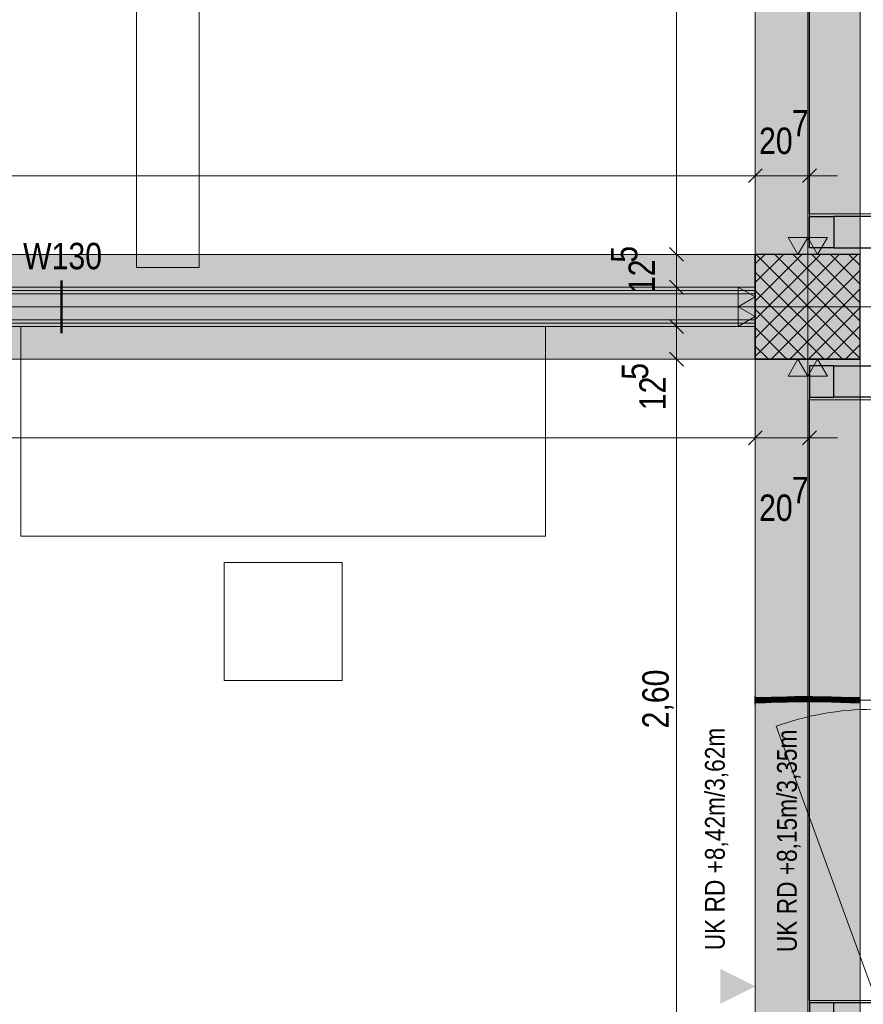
# Model space of a CAD drawing. Extents: x -620 to 3480, y 62 to 1107.
# Tile 111 of 244: x -60 to 5, y 548 to 623. Entities that reach past the tile are written whole.
import ezdxf
from ezdxf.lldxf.tags import DXFTag

# ---------------------------------------------------------------- set-up
doc = ezdxf.new("R2010")
doc.units = 0
doc.layers.get('0').update_dxf_attribs({"lineweight": 35})
for name, color, linetype, lineweight, true_color in [('00 -Bauelemente -Dämmung innen', 7, 'Continuous', 9, 0xff7fe6), ('00 -Bauelemente -Gipskarton', 7, 'Continuous', 9, 0xff7fe6), ('00_Beschriftung UZ', 3, 'Continuous', 13, 0x00ff00), ('30 -33 Aussenwände- 3 Aussenstützen', 7, 'Continuous', 50, 0x0000dd), ('30 -33 Aussenwände- 7 Fassade_ Elemente', 7, 'Continuous', 9, 0x00aacc), ('30 -34 Innenwände- 2 nichttragend', 7, 'Continuous', 18, 0xff7fe6), ('30 -35 Decken- 1 Konstruktion-Träger- Stahlbeton', 7, 'grob-A06G9GKW8I', 13, 0x33aa00), ('60- 61 allgemeine Ausstattung- 1 Möbel', 7, 'Continuous', 9, 0x00cccc), ('70 -72 Beschriftung- 2 Beschriftung Bauteile', 7, 'Continuous', 9, 0x9999ff), ('70 -76 Bemaßung- 2 Allgemein', 9, 'Continuous', 5, 0x808080), ('E_Leerrohr 20', 7, 'Continuous', 13, 0xcc0099), ('E_Leerrohr 20-Shading', 7, 'Continuous', 13, 0xcc0099)]:
    doc.layers.add(name, color=color, linetype=linetype, lineweight=lineweight, true_color=true_color)
for name, color, linetype, lineweight in [('30 -35 Decken- 1 Konstruktion-Träger- Stahl Hohlprofil', 7, 'grob-A06G9GKW8I', 9), ('70 -71 Achsen- 1 Gebäudeachsen', 7, 'STRICHPUNKT2-A06G9GKV8I', 18), ('70 -75 Raumstempel- 3 Wandstempel', 7, 'Continuous', 50)]:
    doc.layers.add(name, color=color, linetype=linetype, lineweight=lineweight)
doc.layers.add('iwb_Schraffur_Unterzug', color=7, linetype='Continuous', lineweight=5, true_color=0xffffcc, plot=False)
doc.styles.get("Standard").update_dxf_attribs({"font": 'ARIALN.TTF'})
tags = doc.linetypes.add('grob-A06G9GKW8I', pattern=[14, 3, -8, 3]).pattern_tags.tags
tags[8:9] = [DXFTag(74, 4), DXFTag(75, 0), DXFTag(340, '0'), DXFTag(46, 0.0), DXFTag(50, 0.0), DXFTag(44, 0.0), DXFTag(45, 0.0)]
tags[6:7] = [DXFTag(74, 4), DXFTag(75, 0), DXFTag(340, '0'), DXFTag(46, 0.0), DXFTag(50, 0.0), DXFTag(44, 0.0), DXFTag(45, 0.0)]
tags[4:5] = [DXFTag(74, 4), DXFTag(75, 0), DXFTag(340, '0'), DXFTag(46, 0.0), DXFTag(50, 0.0), DXFTag(44, 0.0), DXFTag(45, 0.0)]
tags = doc.linetypes.add('STRICHPUNKT2', pattern=[12.7, 6.35, -3.175, 0, -3.175]).pattern_tags.tags
tags[10:11] = [DXFTag(74, 4), DXFTag(75, 0), DXFTag(340, '0'), DXFTag(46, 0.0), DXFTag(50, 0.0), DXFTag(44, 0.0), DXFTag(45, 0.0)]
tags[8:9] = [DXFTag(74, 4), DXFTag(75, 0), DXFTag(340, '0'), DXFTag(46, 0.0), DXFTag(50, 0.0), DXFTag(44, 0.0), DXFTag(45, 0.0)]
tags[6:7] = [DXFTag(74, 4), DXFTag(75, 0), DXFTag(340, '0'), DXFTag(46, 0.0), DXFTag(50, 0.0), DXFTag(44, 0.0), DXFTag(45, 0.0)]
tags[4:5] = [DXFTag(74, 4), DXFTag(75, 0), DXFTag(340, '0'), DXFTag(46, 0.0), DXFTag(50, 0.0), DXFTag(44, 0.0), DXFTag(45, 0.0)]
tags = doc.linetypes.add('STRICHPUNKT2-A06G9GKV8I', pattern=[12.7, 6.35, -3.175, 0, -3.175]).pattern_tags.tags
tags[10:11] = [DXFTag(74, 4), DXFTag(75, 0), DXFTag(340, '0'), DXFTag(46, 0.0), DXFTag(50, 0.0), DXFTag(44, 0.0), DXFTag(45, 0.0)]
tags[8:9] = [DXFTag(74, 4), DXFTag(75, 0), DXFTag(340, '0'), DXFTag(46, 0.0), DXFTag(50, 0.0), DXFTag(44, 0.0), DXFTag(45, 0.0)]
tags[6:7] = [DXFTag(74, 4), DXFTag(75, 0), DXFTag(340, '0'), DXFTag(46, 0.0), DXFTag(50, 0.0), DXFTag(44, 0.0), DXFTag(45, 0.0)]
tags[4:5] = [DXFTag(74, 4), DXFTag(75, 0), DXFTag(340, '0'), DXFTag(46, 0.0), DXFTag(50, 0.0), DXFTag(44, 0.0), DXFTag(45, 0.0)]

# ---------------------------------------------------------------- blocks, each defined once
blk = doc.blocks.new('Shading-A06G9GGT8I', base_point=(0.849, 570.882))
at = {"layer": 'E_Leerrohr 20-Shading', "color": 223, "true_color": 0xc67fb4}
for points in [[(-2.919, 571.105), (-2.92, 571.162), (-3.525, 571.102), (-3.525, 571.157)], [(-3.525, 571.099), (-2.919, 571.104), (-3.525, 571.102), (-2.919, 571.105)], [(-3.525, 570.757), (-2.914, 570.766), (-3.525, 570.816), (-2.914, 570.821)], [(-3.525, 570.757), (-2.914, 570.762), (-2.914, 570.766)], [(-2.312, 571.117), (-2.313, 571.176), (-2.919, 571.105), (-2.92, 571.162)], [(-2.919, 571.104), (-2.312, 571.117), (-2.919, 571.105), (-2.312, 571.117)], [(-2.303, 570.789), (-2.304, 570.834), (-2.914, 570.766), (-2.914, 570.821)], [(-2.914, 570.762), (-2.303, 570.776), (-2.914, 570.766), (-2.303, 570.789)], [(-1.704, 571.135), (-1.705, 571.193), (-2.312, 571.117), (-2.313, 571.176)], [(-1.694, 570.819), (-1.695, 570.852), (-2.303, 570.789), (-2.304, 570.834)], [(-2.303, 570.776), (-1.694, 570.793), (-2.303, 570.789), (-1.694, 570.819)], [(-1.705, 571.193), (-1.704, 571.135), (-1.264, 571.206), (-1.264, 571.19)], [(-1.264, 571.19), (-1.704, 571.135), (-1.264, 571.149), (-1.333, 571.146)], [(-1.694, 570.819), (-1.261, 570.841), (-1.695, 570.852), (-1.261, 570.865)], [(-1.694, 570.819), (-1.694, 570.793), (-1.261, 570.841), (-1.261, 570.806)], [(-1.333, 571.146), (-1.095, 571.153), (-1.095, 571.158)], [(-1.264, 571.19), (-1.096, 571.211), (-1.264, 571.206)], [(-1.096, 571.211), (-1.264, 571.19), (-1.095, 571.158), (-1.264, 571.149)], [(-1.261, 570.841), (-1.087, 570.85), (-1.261, 570.865), (-1.087, 570.87)], [(-1.261, 570.806), (-1.086, 570.811), (-1.261, 570.841), (-1.087, 570.85)], [(-0.485, 571.183), (-0.486, 571.226), (-1.095, 571.158), (-1.096, 571.211)], [(-1.095, 571.153), (-0.485, 571.168), (-1.095, 571.158), (-0.485, 571.183)], [(-0.48, 570.875), (-0.48, 570.885), (-1.087, 570.85), (-1.087, 570.87)], [(-1.086, 570.811), (-0.479, 570.826), (-1.087, 570.85), (-0.48, 570.875)], [(0.125, 571.197), (0.125, 571.234), (-0.485, 571.183), (-0.486, 571.226)], [(-0.485, 571.168), (0.126, 571.176), (-0.485, 571.183), (0.125, 571.197)], [(0.127, 570.89), (0.127, 570.893), (-0.48, 570.884), (-0.48, 570.885)], [(-0.48, 570.875), (0.127, 570.889), (-0.48, 570.884), (0.127, 570.89)], [(-0.479, 570.826), (0.127, 570.834), (-0.48, 570.875), (0.127, 570.889)], [(0.125, 571.197), (0.492, 571.194), (0.125, 571.234), (0.492, 571.233)], [(0.126, 571.176), (0.852, 571.172), (0.125, 571.197), (0.853, 571.191)], [(0.127, 570.893), (0.127, 570.89), (0.295, 570.891), (0.186, 570.89)], [(0.324, 570.892), (0.127, 570.893), (0.295, 570.891)], [(0.127, 570.89), (0.127, 570.889), (0.186, 570.89)], [(0.486, 570.886), (0.186, 570.89), (0.486, 570.886), (0.127, 570.889)], [(0.486, 570.886), (0.127, 570.889), (0.486, 570.885)], [(0.486, 570.885), (0.127, 570.889), (0.485, 570.833), (0.127, 570.834)], [(0.186, 570.89), (0.486, 570.887), (0.407, 570.891), (0.486, 570.889)], [(0.186, 570.89), (0.407, 570.891), (0.295, 570.891)], [(0.486, 570.887), (0.186, 570.89), (0.486, 570.886)], [(0.407, 570.891), (0.324, 570.892), (0.295, 570.891)], [(0.702, 570.888), (0.324, 570.892), (0.407, 570.891)], [(0.849, 570.887), (0.849, 570.89), (0.324, 570.892)], [(0.486, 570.89), (0.407, 570.891), (0.486, 570.889)], [(0.849, 570.882), (0.486, 570.885), (0.848, 570.831), (0.485, 570.833)], [(0.849, 570.883), (0.486, 570.89), (0.486, 570.889)], [(0.849, 570.883), (0.849, 570.887), (0.486, 570.89), (0.702, 570.888)], [(0.486, 570.887), (0.849, 570.883), (0.486, 570.889)], [(0.559, 570.885), (0.849, 570.883), (0.486, 570.886), (0.486, 570.887)], [(0.559, 570.885), (0.486, 570.886), (0.849, 570.882), (0.486, 570.885)], [(0.559, 570.885), (0.486, 570.886), (0.486, 570.886)], [(0.492, 571.194), (0.853, 571.191), (0.492, 571.233), (0.853, 571.231)], [(0.849, 570.882), (0.849, 570.883), (0.559, 570.885)], [(0.849, 570.882), (0.848, 570.831), (1.572, 570.86), (1.571, 570.817)], [(0.849, 570.887), (1.572, 570.867), (0.849, 570.89), (1.572, 570.874)], [(1.572, 570.874), (1.572, 570.876), (0.849, 570.89)], [(0.849, 570.887), (0.849, 570.883), (1.572, 570.861), (1.177, 570.873)], [(0.849, 570.887), (1.572, 570.861), (1.572, 570.867)], [(0.849, 570.883), (0.849, 570.882), (1.177, 570.873)], [(0.849, 570.882), (1.572, 570.86), (1.177, 570.873)], [(0.852, 571.172), (1.579, 571.159), (0.853, 571.191), (1.579, 571.168)], [(1.579, 571.168), (1.58, 571.217), (0.853, 571.191), (0.853, 571.231)], [(1.177, 570.873), (1.572, 570.86), (1.572, 570.861)], [(1.572, 570.86), (1.571, 570.817), (1.866, 570.847)], [(1.866, 570.847), (1.571, 570.817), (2.296, 570.828), (2.295, 570.798)], [(1.572, 570.874), (2.002, 570.861), (1.572, 570.876), (2.029, 570.863)], [(2.029, 570.863), (2.035, 570.864), (1.572, 570.876)], [(1.935, 570.854), (2.002, 570.861), (1.572, 570.867), (1.572, 570.874)], [(1.935, 570.854), (1.572, 570.867), (1.891, 570.849), (1.572, 570.861)], [(1.572, 570.861), (1.572, 570.86), (1.891, 570.849), (1.866, 570.847)], [(1.579, 571.168), (1.709, 571.162), (1.58, 571.217), (2.03, 571.153)], [(1.579, 571.159), (2.078, 571.146), (1.579, 571.168)], [(1.58, 571.217), (2.03, 571.153), (2.306, 571.198), (2.304, 571.144)], [(2.03, 571.153), (1.709, 571.162), (2.068, 571.147), (2.014, 571.149)], [(1.891, 570.849), (1.866, 570.847), (2.296, 570.834), (2.296, 570.828)], [(2.296, 570.841), (1.935, 570.854), (2.296, 570.834), (1.891, 570.849)], [(2.296, 570.841), (2.296, 570.852), (1.935, 570.854), (2.002, 570.861)], [(2.002, 570.861), (2.163, 570.86), (2.029, 570.863)], [(2.002, 570.861), (2.296, 570.852), (2.163, 570.86), (2.296, 570.855)], [(2.014, 571.149), (2.078, 571.146), (2.068, 571.147)], [(2.163, 570.86), (2.035, 570.864), (2.029, 570.863)], [(2.304, 571.144), (2.03, 571.153), (2.304, 571.141), (2.068, 571.147)], [(2.296, 570.855), (2.296, 570.857), (2.035, 570.864)], [(2.068, 571.147), (2.078, 571.146), (2.304, 571.141), (2.304, 571.14)], [(2.296, 570.828), (2.295, 570.798), (3.021, 570.794), (3.02, 570.779)], [(3.021, 570.83), (3.022, 570.837), (2.296, 570.855), (2.296, 570.857)], [(3.021, 570.828), (3.021, 570.83), (2.296, 570.852), (2.296, 570.855)], [(3.021, 570.814), (3.021, 570.828), (2.296, 570.841), (2.296, 570.852)], [(3.021, 570.814), (2.296, 570.841), (3.021, 570.806), (2.296, 570.834)], [(2.296, 570.834), (2.296, 570.828), (3.021, 570.806), (3.021, 570.794)], [(3.029, 571.122), (3.03, 571.179), (2.304, 571.144), (2.306, 571.198)], [(2.304, 571.144), (2.304, 571.141), (3.029, 571.122), (3.028, 571.12)], [(2.304, 571.141), (2.304, 571.14), (3.028, 571.12)], [(3.021, 570.794), (3.02, 570.779), (3.747, 570.768), (3.747, 570.763)], [(3.748, 570.81), (3.748, 570.822), (3.021, 570.83), (3.022, 570.837)], [(3.611, 570.814), (3.021, 570.83), (3.021, 570.828)], [(3.747, 570.792), (3.021, 570.828), (3.021, 570.814)], [(3.747, 570.792), (3.748, 570.81), (3.021, 570.828), (3.611, 570.814)], [(3.747, 570.792), (3.021, 570.814), (3.747, 570.783), (3.021, 570.806)], [(3.021, 570.806), (3.021, 570.794), (3.747, 570.783), (3.747, 570.768)], [(3.028, 571.12), (3.752, 571.105), (3.029, 571.122)], [(3.752, 571.105), (3.753, 571.163), (3.029, 571.122), (3.03, 571.179)], [(4.475, 570.801), (3.748, 570.81), (4.475, 570.781), (3.747, 570.792)], [(4.475, 570.781), (3.747, 570.792), (4.475, 570.771), (3.747, 570.783)], [(3.747, 570.783), (3.747, 570.768), (4.475, 570.771), (4.475, 570.757)], [(3.747, 570.768), (3.747, 570.763), (4.475, 570.757)], [(4.475, 570.801), (4.475, 570.816), (3.748, 570.81), (3.748, 570.822)], [(4.475, 571.099), (4.475, 571.157), (3.752, 571.105), (3.753, 571.163)]]:
    blk.add_solid(points, dxfattribs=at)
at = {"layer": 'E_Leerrohr 20-Shading', "color": 231, "true_color": 0xe17fc9}
for points in [[(-2.917, 570.962), (-2.919, 571.104), (-3.525, 570.957), (-3.525, 571.099)], [(-2.917, 570.959), (-2.917, 570.962), (-3.525, 570.957)], [(-3.525, 570.816), (-2.914, 570.821), (-3.525, 570.957), (-2.917, 570.959)], [(-2.311, 571.107), (-2.312, 571.117), (-2.919, 571.104)], [(-2.917, 570.962), (-2.308, 570.976), (-2.919, 571.104), (-2.311, 571.107)], [(-2.308, 570.963), (-2.308, 570.976), (-2.917, 570.959), (-2.917, 570.962)], [(-2.917, 570.959), (-2.916, 570.953), (-2.308, 570.963), (-2.307, 570.944)], [(-2.916, 570.953), (-2.914, 570.821), (-2.307, 570.944), (-2.304, 570.834)], [(-1.699, 570.993), (-1.704, 571.135), (-2.308, 570.976), (-2.312, 571.117)], [(-1.699, 570.968), (-1.699, 570.993), (-2.308, 570.963), (-2.308, 570.976)], [(-2.308, 570.963), (-2.307, 570.944), (-1.699, 570.968), (-1.698, 570.932)], [(-2.307, 570.944), (-2.304, 570.834), (-1.698, 570.932), (-1.695, 570.852)], [(-1.699, 570.993), (-1.333, 571.146), (-1.704, 571.135)], [(-1.333, 571.146), (-1.699, 570.993), (-1.264, 571.144), (-1.262, 571.006)], [(-1.699, 570.968), (-1.09, 570.973), (-1.262, 571.006), (-1.091, 571.008)], [(-1.699, 570.968), (-1.262, 571.006), (-1.699, 570.993)], [(-1.699, 570.968), (-1.698, 570.932), (-1.09, 570.973), (-1.088, 570.919)], [(-1.698, 570.932), (-1.695, 570.852), (-1.088, 570.919), (-1.087, 570.87)], [(-1.094, 571.141), (-1.095, 571.153), (-1.333, 571.146)], [(-1.262, 571.006), (-1.091, 571.011), (-1.264, 571.144), (-1.094, 571.141)], [(-1.091, 571.008), (-1.091, 571.011), (-1.262, 571.006)], [(-0.484, 571.13), (-0.485, 571.168), (-1.094, 571.141), (-1.095, 571.153)], [(-1.094, 571.141), (-1.091, 571.011), (-0.484, 571.13), (-0.482, 571.028)], [(-1.091, 571.011), (-0.482, 571.026), (-0.482, 571.028)], [(-0.482, 571.013), (-0.482, 571.026), (-1.091, 571.008), (-1.091, 571.011)], [(-1.09, 570.973), (-0.482, 570.977), (-1.091, 571.008), (-0.482, 571.013)], [(-1.09, 570.973), (-1.088, 570.919), (-0.482, 570.977), (-0.48, 570.908)], [(-1.088, 570.919), (-1.087, 570.87), (-0.48, 570.908), (-0.48, 570.885)], [(0.126, 571.125), (0.126, 571.176), (-0.484, 571.13), (-0.485, 571.168)], [(-0.484, 571.13), (-0.482, 571.028), (0.126, 571.125), (0.126, 571.041)], [(0.126, 571.041), (-0.482, 571.028), (0.126, 571.038), (-0.482, 571.026)], [(-0.482, 571.026), (0.126, 571.034), (0.126, 571.038)], [(0.126, 571.014), (0.126, 571.034), (-0.482, 571.013), (-0.482, 571.026)], [(-0.482, 570.977), (0.126, 570.98), (-0.482, 571.013), (0.126, 571.014)], [(0.126, 570.98), (-0.482, 570.977), (0.127, 570.905), (-0.48, 570.921)], [(-0.48, 570.921), (-0.48, 570.908), (0.127, 570.905), (0.127, 570.903)], [(-0.48, 570.908), (-0.48, 570.885), (0.127, 570.903), (0.127, 570.893)], [(0.852, 571.127), (0.852, 571.172), (0.126, 571.125), (0.126, 571.176)], [(0.49, 571.126), (0.126, 571.125), (0.489, 571.045), (0.126, 571.041)], [(0.489, 571.041), (0.489, 571.045), (0.126, 571.038), (0.126, 571.041)], [(0.489, 571.033), (0.489, 571.041), (0.126, 571.034), (0.126, 571.038)], [(0.126, 571.014), (0.489, 571.033), (0.126, 571.034)], [(0.126, 571.014), (0.851, 571.01), (0.489, 571.033), (0.851, 571.028)], [(0.126, 571.014), (0.126, 570.98), (0.323, 571.013), (0.323, 570.979)], [(0.324, 570.903), (0.323, 570.979), (0.127, 570.905), (0.126, 570.98)], [(0.324, 570.903), (0.127, 570.905), (0.231, 570.903)], [(0.127, 570.905), (0.127, 570.903), (0.231, 570.903)], [(0.324, 570.903), (0.127, 570.903), (0.324, 570.892), (0.127, 570.893)], [(0.323, 570.979), (0.85, 570.979), (0.323, 571.013), (0.851, 571.01)], [(0.85, 570.979), (0.323, 570.979), (0.849, 570.905), (0.324, 570.903)], [(0.849, 570.905), (0.324, 570.903), (0.849, 570.89), (0.324, 570.892)], [(0.852, 571.127), (0.49, 571.126), (0.851, 571.05), (0.489, 571.045)], [(0.851, 571.05), (0.489, 571.045), (0.851, 571.031), (0.489, 571.033)], [(0.851, 571.028), (0.851, 571.031), (0.489, 571.033)], [(0.85, 570.979), (0.849, 570.905), (1.575, 570.975), (1.573, 570.914)], [(0.849, 570.905), (0.849, 570.89), (1.573, 570.914), (1.572, 570.876)], [(0.85, 570.979), (1.575, 570.975), (0.851, 571.01), (1.575, 571)], [(0.852, 571.127), (0.851, 571.05), (1.578, 571.136), (1.576, 571.054)], [(1.576, 571.054), (0.851, 571.05), (1.576, 571.023), (0.851, 571.031)], [(0.851, 571.031), (1.575, 571.017), (1.576, 571.023)], [(1.575, 571.013), (1.575, 571.017), (0.851, 571.028), (0.851, 571.031)], [(0.851, 571.01), (1.575, 571), (0.851, 571.028), (1.575, 571.013)], [(1.578, 571.136), (1.579, 571.159), (0.852, 571.127), (0.852, 571.172)], [(1.573, 570.914), (1.572, 570.876), (2.035, 570.923), (2.035, 570.864)], [(2.036, 570.971), (1.575, 570.975), (2.035, 570.923), (1.573, 570.914)], [(1.576, 571.023), (1.575, 571.017), (1.595, 571.022)], [(1.575, 571.017), (2.3, 571.003), (1.595, 571.022), (2.287, 571.012)], [(2.036, 571.005), (1.575, 571.017), (2.036, 571.003), (1.575, 571.013)], [(2.3, 571.003), (1.575, 571.017), (2.036, 571.005)], [(1.575, 571.013), (1.575, 571), (2.036, 571.003), (2.036, 570.992)], [(1.575, 571), (1.575, 570.975), (2.036, 570.992), (2.036, 570.971)], [(1.578, 571.136), (1.576, 571.054), (2.078, 571.146), (1.72, 571.054)], [(1.72, 571.054), (1.576, 571.054), (1.595, 571.022), (1.576, 571.023)], [(2.078, 571.146), (1.579, 571.159), (1.578, 571.136)], [(2.287, 571.012), (2.219, 571.055), (1.595, 571.022), (1.72, 571.054)], [(2.219, 571.055), (2.078, 571.146), (1.72, 571.054)], [(2.036, 570.971), (2.035, 570.923), (2.299, 570.969), (2.298, 570.928)], [(2.035, 570.923), (2.035, 570.864), (2.298, 570.928), (2.296, 570.857)], [(2.036, 571.005), (2.3, 570.998), (2.3, 571.003)], [(2.036, 570.971), (2.299, 570.969), (2.036, 571.005), (2.3, 570.998)], [(2.304, 571.14), (2.078, 571.146), (2.302, 571.055), (2.219, 571.055)], [(2.302, 571.055), (2.219, 571.055), (2.301, 571.012), (2.287, 571.012)], [(2.287, 571.012), (2.3, 571.003), (2.301, 571.012)], [(2.298, 570.928), (2.296, 570.857), (3.024, 570.942), (3.022, 570.837)], [(2.299, 570.969), (2.298, 570.928), (3.025, 570.963), (3.024, 570.942)], [(3.025, 570.963), (3.025, 570.979), (2.299, 570.969), (2.3, 570.998)], [(2.301, 571.012), (2.3, 571.003), (3.026, 571), (3.025, 570.996)], [(2.3, 570.998), (3.025, 570.979), (2.3, 571.003), (3.025, 570.996)], [(2.302, 571.055), (2.301, 571.012), (3.027, 571.056), (3.026, 571)], [(3.027, 571.056), (3.028, 571.12), (2.302, 571.055), (2.304, 571.14)], [(3.024, 570.942), (3.022, 570.837), (3.75, 570.953), (3.748, 570.822)], [(3.025, 570.963), (3.024, 570.942), (3.75, 570.959), (3.75, 570.953)], [(3.025, 570.996), (3.75, 570.992), (3.027, 571.056), (3.751, 571.059)], [(3.025, 570.979), (3.75, 570.963), (3.025, 570.996), (3.75, 570.992)], [(3.75, 570.963), (3.025, 570.979), (3.025, 570.974)], [(3.025, 570.963), (3.75, 570.959), (3.025, 570.974), (3.75, 570.963)], [(3.751, 571.059), (3.752, 571.105), (3.027, 571.056), (3.028, 571.12)], [(3.75, 570.953), (3.748, 570.822), (4.475, 570.957), (4.475, 570.816)], [(4.475, 570.992), (4.475, 571.099), (3.75, 570.992), (3.752, 571.105)], [(3.75, 570.963), (4.475, 570.957), (3.75, 570.992), (4.475, 570.992)], [(4.475, 570.957), (3.75, 570.963), (3.75, 570.959)], [(3.75, 570.959), (3.75, 570.953), (4.475, 570.957)]]:
    blk.add_solid(points, dxfattribs=at)
blk = doc.blocks.new('Shading-A06G9GGV8I', base_point=(3.687, 570.913))
at = {"layer": 'E_Leerrohr 20-Shading', "color": 213, "true_color": 0xd67fc0}
for points in [[(3.687, 571.157), (3.687, 570.957), (4.475, 571.157), (4.475, 570.957)], [(4.475, 570.957), (3.687, 570.957), (4.475, 570.908), (3.687, 570.913)], [(3.687, 570.913), (3.687, 570.757), (4.475, 570.908), (4.475, 570.757)], [(4.475, 571.287), (4.475, 570.957), (4.487, 571.287), (4.487, 570.957)], [(4.487, 570.957), (4.475, 570.957), (4.487, 570.892), (4.475, 570.892)], [(4.487, 570.747), (4.487, 570.892), (4.475, 570.746), (4.475, 570.892)], [(4.487, 570.686), (4.487, 570.747), (4.475, 570.686), (4.475, 570.746)], [(4.475, 570.686), (4.475, 570.627), (4.487, 570.686), (4.487, 570.627)]]:
    blk.add_solid(points, dxfattribs=at)
blk = doc.blocks.new('Shading-A06G9GGX8I', base_point=(-3.525, 570.757))
at = {"layer": 'E_Leerrohr 20-Shading', "color": 213, "true_color": 0xd67fc0}
for points in [[(-3.525, 570.957), (-3.525, 571.287), (-3.537, 570.957), (-3.537, 571.287)], [(-3.525, 570.892), (-3.525, 570.957), (-3.537, 570.892), (-3.537, 570.957)], [(-3.537, 570.892), (-3.537, 570.735), (-3.525, 570.892), (-3.525, 570.735)], [(-2.737, 570.957), (-2.737, 571.157), (-3.525, 570.957), (-3.525, 571.157)], [(-3.525, 570.757), (-2.737, 570.757), (-3.525, 570.957), (-2.737, 570.952)], [(-2.737, 570.952), (-2.737, 570.957), (-3.525, 570.957)], [(-3.537, 570.735), (-3.537, 570.627), (-3.525, 570.735), (-3.525, 570.627)]]:
    blk.add_solid(points, dxfattribs=at)
blk = doc.blocks.new('Referenz-A06G9GKX8I')
at = {"layer": '00 -Bauelemente -Dämmung innen', "color": 0, "linetype": 'Continuous', "ltscale": 0.13}
for p, q in [((-3.513, 601.957), (-124.013, 601.957)), ((-3.513, 599.957), (-124.013, 599.957))]:
    blk.add_line(p, q, dxfattribs=at)
at = {"layer": '00 -Bauelemente -Gipskarton', "color": 0, "linetype": 'Continuous', "ltscale": 0.13}
for p, q in [((-3.513, 602.457), (-124.013, 602.457)), ((-3.513, 602.207), (-124.013, 602.207)), ((-3.513, 601.957), (-124.013, 601.957)), ((-3.513, 599.957), (-124.013, 599.957)), ((-3.513, 599.707), (-124.013, 599.707)), ((-3.513, 599.457), (-124.013, 599.457))]:
    blk.add_line(p, q, dxfattribs=at)
at = {"layer": '00_Beschriftung UZ', "color": 0, "lineweight": 0}
for points in [[(-6.184, 547.797), (-3.513, 549.129), (-6.182, 550.467)], [(-0.843, 547.797), (-3.513, 549.129), (-0.844, 550.467)]]:
    blk.add_solid(points, dxfattribs=at)
at = {"layer": '30 -33 Aussenwände- 3 Aussenstützen', "color": 0, "lineweight": 9}
for p, q in [((-3.513, 604.226), (-2.782, 604.957)), ((-3.513, 602.812), (-1.368, 604.957)), ((-3.513, 601.398), (0.046, 604.957)), ((-3.513, 599.983), (1.46, 604.957)), ((-3.513, 598.569), (2.875, 604.957)), ((-3.513, 597.155), (4.289, 604.957)), ((-3.446, 604.957), (4.487, 597.024)), ((-2.032, 604.957), (4.487, 598.439)), ((-0.617, 604.957), (4.487, 599.853)), ((0.797, 604.957), (4.487, 601.267)), ((2.211, 604.957), (4.487, 602.681)), ((3.625, 604.957), (4.487, 604.096)), ((-3.513, 603.61), (3.14, 596.957)), ((-2.297, 596.957), (4.487, 603.741)), ((-0.883, 596.957), (4.487, 602.327)), ((-3.513, 602.196), (1.726, 596.957)), ((0.487, 601.957), (0.487, 599.957)), ((-0.513, 600.957), (1.487, 600.957)), ((0.532, 596.957), (4.487, 600.912)), ((-3.513, 600.782), (0.311, 596.957)), ((-3.513, 599.368), (-1.103, 596.957)), ((1.946, 596.957), (4.487, 599.498)), ((-3.513, 597.953), (-2.517, 596.957)), ((3.36, 596.957), (4.487, 598.084))]:
    blk.add_line(p, q, dxfattribs=at)
at = {"layer": '30 -33 Aussenwände- 3 Aussenstützen', "color": 0, "linetype": 'Continuous', "lineweight": -2, "ltscale": 0.25}
for p, q in [((4.487, 604.957), (-3.513, 604.957)), ((-3.513, 604.957), (-3.513, 596.957)), ((4.487, 596.957), (4.487, 604.957)), ((-3.513, 596.957), (4.487, 596.957))]:
    blk.add_line(p, q, dxfattribs=at)
at = {"layer": '30 -33 Aussenwände- 7 Fassade_ Elemente', "color": 0, "linetype": 'Continuous', "ltscale": 0.13}
for p, q in [((0.627, 761.457), (0.627, 605.457)), ((0.627, 605.457), (7.587, 605.457)), ((0.487, 601.957), (0.487, 599.957)), ((1.487, 600.957), (-0.513, 600.957)), ((0.627, 596.457), (7.587, 596.457)), ((0.627, 545.457), (0.627, 596.457))]:
    blk.add_line(p, q, dxfattribs=at)
at = {"layer": '30 -33 Aussenwände- 7 Fassade_ Elemente', "color": 0}
for p, q in [((0.587, 632.257), (0.587, 608.057)), ((0.587, 608.057), (5.787, 608.057)), ((5.787, 593.857), (0.587, 593.857)), ((0.587, 593.857), (0.587, 570.957)), ((0.587, 570.957), (0.587, 548.057)), ((0.587, 570.957), (5.787, 570.957)), ((0.587, 548.057), (5.787, 548.057))]:
    blk.add_line(p, q, dxfattribs=at)
at = {"layer": '30 -33 Aussenwände- 7 Fassade_ Elemente', "color": 0, "linetype": 'Continuous', "lineweight": -2, "ltscale": 0.25}
for p, q in [((0.627, 607.857), (2.487, 607.857)), ((0.627, 605.457), (0.627, 607.857)), ((7.587, 607.857), (2.487, 607.857)), ((2.487, 607.857), (2.487, 605.457)), ((2.487, 605.457), (0.627, 605.457)), ((2.487, 605.457), (8.287, 605.457)), ((0.627, 596.457), (0.627, 594.057)), ((2.487, 596.457), (0.627, 596.457)), ((2.487, 594.057), (2.487, 596.457)), ((2.487, 596.457), (8.287, 596.457)), ((0.627, 594.057), (2.487, 594.057)), ((7.587, 594.057), (2.487, 594.057)), ((2.487, 547.857), (0.627, 547.857)), ((0.627, 547.857), (0.627, 545.457)), ((7.587, 547.857), (2.487, 547.857)), ((2.487, 545.457), (2.487, 547.857))]:
    blk.add_line(p, q, dxfattribs=at)
at = {"layer": '30 -33 Aussenwände- 7 Fassade_ Elemente', "color": 0, "linetype": 'grob-A06G9GKW8I', "ltscale": 0.13}
blk.add_line((5.437, 548.757), (-1.917, 568.96), dxfattribs=at)
blk.add_ellipse((5.437, 548.757), major_axis=(0, 21.5), ratio=1, start_param=0, end_param=0.349066, dxfattribs=at)
at = {"layer": '30 -34 Innenwände- 2 nichttragend', "color": 0, "linetype": 'Continuous', "ltscale": 0.18}
for p, q in [((-3.513, 602.457), (-124.013, 602.457)), ((-3.513, 602.457), (-3.513, 599.457)), ((-3.513, 599.457), (-124.013, 599.457))]:
    blk.add_line(p, q, dxfattribs=at)
at = {"layer": '30 -35 Decken- 1 Konstruktion-Träger- Stahl Hohlprofil', "color": 0, "linetype": 'grob-A06G9GKW8I', "ltscale": 0.13}
for p, q in [((-50.713, 603.957), (-50.713, 762.957)), ((-45.913, 762.957), (-45.913, 603.957)), ((-45.913, 603.957), (-50.713, 603.957))]:
    blk.add_line(p, q, dxfattribs=at)
at = {"layer": '30 -35 Decken- 1 Konstruktion-Träger- Stahlbeton', "color": 0}
for p, q in [((-3.513, 986.957), (-3.513, 596.957)), ((4.487, 986.957), (4.487, 596.957)), ((-490.513, 604.957), (-3.513, 604.957)), ((-490.513, 596.957), (-3.513, 596.957)), ((-3.513, 596.957), (-3.513, 214.957)), ((4.487, 596.957), (4.487, 214.957))]:
    blk.add_line(p, q, dxfattribs=at)
at = {"layer": '30 -35 Decken- 1 Konstruktion-Träger- Stahlbeton', "color": 0, "linetype": 'Continuous', "lineweight": 35, "ltscale": 0.35}
for p in [(-3.513, 604.957), (4.487, 596.957), (4.487, 596.957)]:
    blk.add_line(p, (-3.513, 596.957), dxfattribs=at)
at = {"layer": '60- 61 allgemeine Ausstattung- 1 Möbel', "color": 0, "linetype": 'Continuous', "ltscale": 0.13}
for p, q in [((-59.513, 583.457), (-59.513, 599.457)), ((-59.513, 599.457), (-19.513, 599.457)), ((-19.513, 599.457), (-19.513, 583.457)), ((-19.513, 583.457), (-59.513, 583.457)), ((-44.013, 572.457), (-44.013, 581.457)), ((-44.013, 581.457), (-35.013, 581.457)), ((-35.013, 581.457), (-35.013, 572.457)), ((-35.013, 572.457), (-44.013, 572.457))]:
    blk.add_line(p, q, dxfattribs=at)
at = {"layer": '70 -71 Achsen- 1 Gebäudeachsen', "color": 0, "linetype": 'STRICHPUNKT2-A06G9GKV8I', "ltscale": 0.18}
for p, q in [((0.487, 1075.897), (0.487, 76.457)), ((-562.014, 600.957), (85.427, 600.957))]:
    blk.add_line(p, q, dxfattribs=at)
at = {"layer": '70 -72 Beschriftung- 2 Beschriftung Bauteile', "color": 0}
for p, q in [((-0.263, 604.957), (-1.013, 606.256)), ((-1.013, 606.256), (0.487, 606.256)), ((0.487, 606.256), (-0.263, 604.957)), ((1.237, 604.957), (0.487, 606.256)), ((0.487, 606.256), (1.987, 606.256)), ((1.987, 606.256), (1.237, 604.957)), ((-4.812, 602.457), (-3.513, 601.707)), ((-4.812, 600.957), (-4.812, 602.457)), ((-3.513, 601.707), (-4.812, 600.957)), ((-4.812, 600.957), (-3.513, 600.207)), ((-4.812, 599.457), (-4.812, 600.957)), ((-3.513, 600.207), (-4.812, 599.457)), ((-1.013, 595.658), (-0.263, 596.957)), ((-0.263, 596.957), (0.487, 595.658)), ((0.487, 595.658), (1.237, 596.957)), ((1.237, 596.957), (1.987, 595.658)), ((0.487, 595.658), (-1.013, 595.658)), ((1.987, 595.658), (0.487, 595.658))]:
    blk.add_line(p, q, dxfattribs=at)
at = {"layer": '70 -72 Beschriftung- 2 Beschriftung Bauteile', "color": 0, "lineweight": 0}
for points in [[(-0.263, 604.957), (-1.013, 606.256), (-0.263, 606.256)], [(-0.263, 604.957), (-0.263, 606.256), (0.487, 606.256)], [(1.237, 604.957), (0.487, 606.256), (1.237, 606.256)], [(1.237, 604.957), (1.237, 606.256), (1.987, 606.256)], [(-4.812, 600.957), (-4.812, 602.457), (-3.513, 601.707)], [(-4.812, 599.457), (-4.812, 600.957), (-3.513, 600.207)], [(-0.263, 595.658), (-1.013, 595.658), (-0.263, 596.957)], [(-0.263, 595.658), (-0.263, 596.957), (0.487, 595.658)], [(1.237, 595.658), (0.487, 595.658), (1.237, 596.957)], [(1.237, 595.658), (1.237, 596.957), (1.987, 595.658)]]:
    blk.add_solid(points, dxfattribs=at)
at = {"layer": '70 -75 Raumstempel- 3 Wandstempel', "color": 0, "linetype": 'Continuous', "ltscale": 0.5}
blk.add_line((-56.413, 602.957), (-56.413, 598.957), dxfattribs=at)
at = {"layer": '70 -76 Bemaßung- 2 Allgemein', "color": 0, "linetype": 'Continuous', "ltscale": 0.13}
for p, q in [((-9.513, 606.018), (-9.513, 739.897)), ((-3.513, 608.457), (-3.513, 611.957)), ((-3.513, 608.457), (-3.513, 611.957)), ((0.627, 608.457), (0.627, 611.957)), ((-4.574, 610.957), (-123.253, 610.957)), ((-4.574, 610.957), (-5.634, 610.957)), ((-2.513, 610.957), (-4.574, 610.957)), ((-2.513, 610.957), (-4.574, 610.957)), ((0.627, 610.957), (-3.513, 610.957)), ((-0.373, 610.957), (1.687, 610.957)), ((1.687, 610.957), (2.748, 610.957)), ((-9.513, 606.018), (-9.513, 607.078)), ((-9.513, 603.957), (-9.513, 606.018)), ((-9.513, 603.957), (-9.513, 606.018)), ((-7.013, 604.957), (-10.513, 604.957)), ((-7.013, 604.957), (-10.513, 604.957)), ((-9.513, 602.457), (-9.513, 604.957)), ((-9.513, 603.457), (-9.513, 601.397)), ((-7.013, 602.457), (-10.513, 602.457)), ((-9.513, 600.518), (-9.513, 601.578)), ((-9.513, 601.397), (-9.513, 600.336)), ((-9.513, 598.457), (-9.513, 600.518)), ((-7.013, 599.457), (-10.513, 599.457)), ((-9.513, 596.957), (-9.513, 599.457)), ((-9.513, 597.957), (-9.513, 595.897)), ((-9.513, 597.957), (-9.513, 595.897)), ((-7.013, 596.957), (-10.513, 596.957)), ((-7.013, 596.957), (-10.513, 596.957)), ((-9.513, 595.897), (-9.513, 594.836)), ((-9.513, 546.018), (-9.513, 595.897)), ((-3.513, 593.457), (-3.513, 589.957)), ((-3.513, 593.457), (-3.513, 589.957)), ((0.627, 593.457), (0.627, 589.957)), ((-4.574, 590.957), (-123.253, 590.957)), ((-4.574, 590.957), (-5.634, 590.957)), ((-2.513, 590.957), (-4.574, 590.957)), ((-2.513, 590.957), (-4.574, 590.957)), ((0.627, 590.957), (-3.513, 590.957)), ((-0.373, 590.957), (1.687, 590.957)), ((1.687, 590.957), (2.748, 590.957))]:
    blk.add_line(p, q, dxfattribs=at)
at = {"layer": '70 -76 Bemaßung- 2 Allgemein', "color": 0, "linetype": 'Continuous', "lineweight": 20, "ltscale": 0.2}
for p, q in [((-2.983, 611.488), (-4.044, 610.427)), ((-2.983, 611.488), (-4.044, 610.427)), ((0.096, 610.427), (1.157, 611.488)), ((-8.983, 604.427), (-10.044, 605.488)), ((-8.983, 604.427), (-10.044, 605.488)), ((-10.044, 602.988), (-8.983, 601.927)), ((-8.983, 598.927), (-10.044, 599.988)), ((-10.044, 597.488), (-8.983, 596.427)), ((-10.044, 597.488), (-8.983, 596.427)), ((-2.983, 591.488), (-4.044, 590.427)), ((-2.983, 591.488), (-4.044, 590.427)), ((0.096, 590.427), (1.157, 591.488))]:
    blk.add_line(p, q, dxfattribs=at)
at = {"layer": '00_Beschriftung UZ', "color": 0, "lineweight": 0, "char_height": 1.51033, "attachment_point": 1, "rotation": 90}
for s, insert in [('{\\fArial Narrow;UK RD +8,42m/3,62m}', (-7.351, 551.881)), ('{\\fArial Narrow;UK RD +8,15m/3,35m}', (-1.857, 551.738))]:
    blk.add_mtext(s, dxfattribs=dict(at, insert=insert))
at = {"layer": '00_Beschriftung UZ', "color": 0, "lineweight": 0, "insert": (-79.547, 548.652), "char_height": 1.51033, "attachment_point": 1}
blk.add_mtext('{\\fArial Narrow;UK RD +8,42m/3,62m}', dxfattribs=at)
at = {"layer": '70 -75 Raumstempel- 3 Wandstempel', "color": 0, "linetype": 'Continuous', "ltscale": 0.5, "insert": (-59.355, 605.836), "char_height": 2.01377, "attachment_point": 1}
blk.add_mtext('{\\fArial Narrow;W130}', dxfattribs=at)
at = {"layer": '70 -76 Bemaßung- 2 Allgemein', "color": 0, "linetype": 'Continuous', "ltscale": 0.13, "char_height": 2.01377, "attachment_point": 1}
for s, insert in [('{\\fArial Narrow;7}', (-0.727, 615.969)), ('{\\fArial Narrow;20}', (-3.229, 614.627)), ('{\\fArial Narrow;7}', (-0.727, 587.983)), ('{\\fArial Narrow;20}', (-3.229, 586.64))]:
    blk.add_mtext(s, dxfattribs=dict(at, insert=insert))
at = {"layer": '70 -76 Bemaßung- 2 Allgemein', "color": 0, "linetype": 'Continuous', "ltscale": 0.13, "char_height": 2.01377, "attachment_point": 1, "rotation": 90}
for s, insert in [('{\\fArial Narrow;5}', (-14.524, 604.32)), ('{\\fArial Narrow;12}', (-13.182, 602)), ('{\\fArial Narrow;5}', (-13.698, 595.391)), ('{\\fArial Narrow;12}', (-12.355, 593.071)), ('{\\fArial Narrow;2,60}', (-12.129, 568.798))]:
    blk.add_mtext(s, dxfattribs=dict(at, insert=insert))
blk = doc.blocks.new('Referenz-A06G9GKZ8I')
at = {"layer": 'iwb_Schraffur_Unterzug', "linetype": 'Continuous', "ltscale": 0.13}
for points in [[(-3.513, 214.957), (-3.513, 986.957), (4.487, 214.957), (4.487, 986.957)], [(-562.014, 604.957), (-3.513, 604.957), (-562.014, 600.407)], [(-562.014, 600.407), (-3.513, 604.957), (-3.513, 596.957)], [(-562.014, 600.407), (-3.513, 596.957), (-562.014, 596.957)]]:
    blk.add_solid(points, dxfattribs=at)
blk = doc.blocks.new('Enddeckel-A06G9GQZ8I')
at = {"color": 0, "linetype": 'ByBlock', "lineweight": -2, "ltscale": 0.13}
for p, q in [((-3.525, 571.287), (-3.537, 571.287)), ((-3.537, 571.094), (-3.537, 571.287)), ((-3.537, 570.82), (-3.537, 571.094)), ((-3.537, 570.627), (-3.537, 570.82)), ((-3.525, 571.094), (-3.525, 571.287)), ((-2.737, 571.157), (-3.525, 571.157)), ((-3.525, 571.04), (-3.525, 571.157)), ((-3.525, 570.82), (-3.525, 571.094)), ((-3.525, 570.874), (-3.525, 571.04)), ((-3.525, 570.757), (-3.525, 570.874)), ((-3.525, 570.627), (-3.525, 570.82)), ((-3.525, 570.757), (-2.737, 570.757)), ((-2.737, 571.04), (-2.737, 571.157)), ((-2.737, 570.874), (-2.737, 571.04)), ((-2.737, 570.757), (-2.737, 570.874)), ((-3.537, 570.627), (-3.525, 570.627))]:
    blk.add_line(p, q, dxfattribs=at)
at = {"color": 0, "linetype": 'STRICHPUNKT2', "lineweight": 5, "ltscale": 0.13}
blk.add_line((-3.525, 570.957), (-2.737, 570.957), dxfattribs=at)
blk = doc.blocks.new('Enddeckel-A06G9GR18I')
at = {"color": 0, "linetype": 'ByBlock', "lineweight": -2, "ltscale": 0.13}
for p, q in [((4.475, 571.157), (3.687, 571.157)), ((3.687, 571.157), (3.687, 571.04)), ((3.687, 571.04), (3.687, 570.874)), ((3.687, 570.874), (3.687, 570.757)), ((3.687, 570.757), (4.475, 570.757)), ((4.487, 571.287), (4.475, 571.287)), ((4.475, 571.287), (4.475, 571.094)), ((4.475, 571.157), (4.475, 571.04)), ((4.475, 571.094), (4.475, 570.82)), ((4.475, 571.04), (4.475, 570.874)), ((4.475, 570.874), (4.475, 570.757)), ((4.475, 570.82), (4.475, 570.627)), ((4.487, 571.287), (4.487, 571.094)), ((4.487, 571.094), (4.487, 570.82)), ((4.487, 570.82), (4.487, 570.627)), ((4.475, 570.627), (4.487, 570.627))]:
    blk.add_line(p, q, dxfattribs=at)
at = {"color": 0, "linetype": 'STRICHPUNKT2', "lineweight": 5, "ltscale": 0.13}
blk.add_line((4.475, 570.957), (3.687, 570.957), dxfattribs=at)
blk = doc.blocks.new('Flexrohr-A06G9GR58I')
at = {"color": 0, "linetype": 'ByBlock', "lineweight": -2, "ltscale": 0.13}
for p, q in [((-2.92, 571.162), (-3.525, 571.157)), ((-3.525, 571.157), (-3.525, 570.757)), ((-2.914, 570.762), (-3.525, 570.757)), ((-3.523, 571.145), (-3.523, 570.769)), ((-3.125, 571.149), (-3.122, 570.773)), ((-2.313, 571.176), (-2.92, 571.162)), ((-2.303, 570.776), (-2.914, 570.762)), ((-2.727, 571.155), (-2.72, 570.779)), ((-2.328, 571.163), (-2.319, 570.787)), ((-1.705, 571.193), (-2.313, 571.176)), ((-1.694, 570.793), (-2.303, 570.776)), ((-1.929, 571.175), (-1.919, 570.799)), ((-1.096, 571.211), (-1.705, 571.193)), ((-1.086, 570.811), (-1.694, 570.793)), ((-1.529, 571.186), (-1.519, 570.811)), ((-1.129, 571.198), (-1.119, 570.822)), ((-0.486, 571.226), (-1.096, 571.211)), ((-0.479, 570.826), (-1.086, 570.811)), ((-0.728, 571.208), (-0.72, 570.832)), ((0.125, 571.234), (-0.486, 571.226)), ((0.127, 570.834), (-0.479, 570.826)), ((-0.327, 571.216), (-0.322, 570.84)), ((0.075, 571.221), (0.077, 570.845)), ((0.853, 571.231), (0.125, 571.234)), ((0.848, 570.831), (0.127, 570.834)), ((0.476, 571.221), (0.475, 570.845)), ((1.571, 570.817), (0.848, 570.831)), ((1.58, 571.217), (0.853, 571.231)), ((0.878, 571.218), (0.873, 570.843)), ((1.279, 571.211), (1.272, 570.835)), ((2.295, 570.798), (1.571, 570.817)), ((2.306, 571.198), (1.58, 571.217)), ((1.68, 571.203), (1.671, 570.827)), ((2.08, 571.192), (2.071, 570.816)), ((3.02, 570.779), (2.295, 570.798)), ((3.03, 571.179), (2.306, 571.198)), ((2.48, 571.182), (2.47, 570.806)), ((2.88, 571.171), (2.87, 570.795)), ((3.747, 570.763), (3.02, 570.779)), ((3.753, 571.163), (3.03, 571.179)), ((3.279, 571.161), (3.271, 570.785)), ((3.678, 571.153), (3.672, 570.777)), ((4.475, 570.757), (3.747, 570.763)), ((4.475, 571.157), (3.753, 571.163)), ((4.076, 571.149), (4.073, 570.773)), ((4.475, 571.157), (4.475, 570.757))]:
    blk.add_line(p, q, dxfattribs=at)

msp = doc.modelspace()

# ---------------------------------------------------------------- block references
at = {"color": 8, "lineweight": 25, "ltscale": 0.25, "true_color": 0x808080}
for name in ['Referenz-A06G9GKX8I', 'Referenz-A06G9GKZ8I']:
    msp.add_blockref(name, (0, 0), dxfattribs=at)
at = {"layer": 'E_Leerrohr 20'}
for name, p in [('Shading-A06G9GGX8I', (-3.525, 570.757)), ('Shading-A06G9GGT8I', (0.849, 570.882)), ('Shading-A06G9GGV8I', (3.687, 570.913))]:
    msp.add_blockref(name, p, dxfattribs=at)
at = {"layer": 'E_Leerrohr 20', "ltscale": 0.13}
for name in ['Enddeckel-A06G9GQZ8I', 'Flexrohr-A06G9GR58I', 'Enddeckel-A06G9GR18I']:
    msp.add_blockref(name, (0, 0), dxfattribs=at)

doc.saveas('drawing.dxf')
